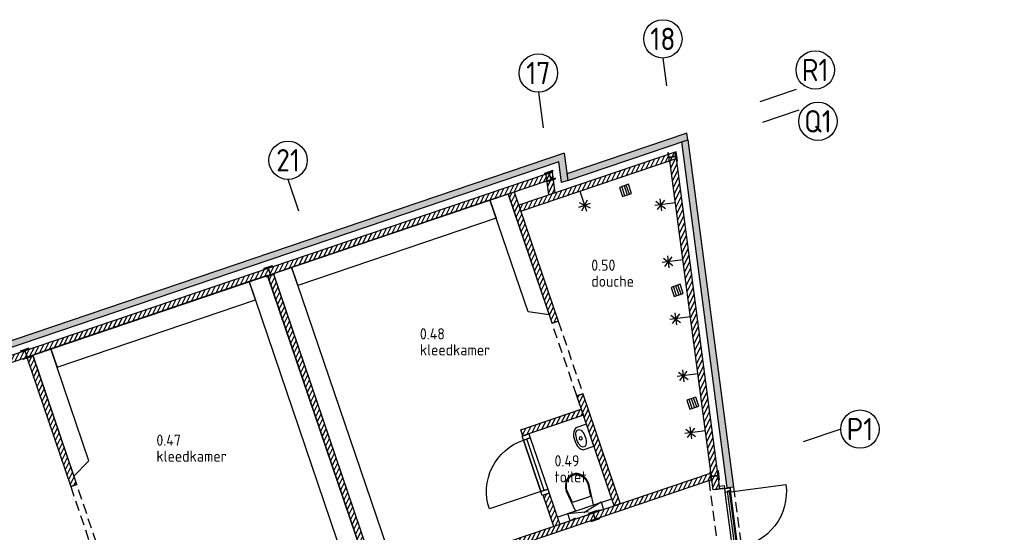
# Model space of a CAD drawing. Header units: millimetres. Extents: x -11937 to 214890, y -181324 to 108665.
# Tile 30 of 47: x 87044 to 102439, y -102125 to -94101. Entities that reach past the tile are written whole.
import ezdxf
from ezdxf.enums import TextEntityAlignment as Align
from ezdxf.xclip import XClip

# ---------------------------------------------------------------- set-up
doc = ezdxf.new("R2010")
doc.units = ezdxf.units.MM
doc.header["$LTSCALE"] = 100
doc.header["$XCLIPFRAME"] = 2
doc.linetypes.add('082403 X-ref$0$DASHDOT2', pattern=[12.7, 6.35, -3.175, 0, -3.175])
doc.linetypes.add('082403 X-ref$0$HIDDEN2', pattern=[4.7625, 3.175, -1.5875])
for name, color, linetype in [('082403 X-ref$0$bib', 253, 'Continuous'), ('082403 X-ref$0$BiKoz-Draai-Az', 253, 'Continuous'), ('082403 X-ref$0$BiKoz-Hout-Az', 253, 'Continuous'), ('082403 X-ref$0$BiKoz-Hout-Drs', 253, 'Continuous'), ('082403 X-ref$0$BiWand-Bakst-Drs', 253, 'Continuous'), ('082403 X-ref$0$BuKoz-Alum-Az', 253, 'Continuous'), ('082403 X-ref$0$BuKoz-Alum-Drs', 253, 'Continuous'), ('082403 X-ref$0$BuKoz-Glas-Drs', 253, 'Continuous'), ('082403 X-ref$0$BuWand-Alg-Arc', 253, 'Continuous'), ('082403 X-ref$0$BuWand-Bakst-Drs', 253, 'Continuous'), ('082403 X-ref$0$BuWand-Hout-Drs', 253, 'Continuous'), ('082403 X-ref$0$Construct-Staal-Drs', 253, 'Continuous'), ('082403 X-ref$0$Inricht-Alg-Az', 253, 'Continuous'), ('082403 X-ref$0$InrSanit-Alg-Az', 253, 'Continuous'), ('082403 X-ref$0$MTXT25-1', 253, 'Continuous'), ('082403 X-ref$0$MTXT35-1', 253, 'Continuous'), ('082403 X-ref$0$nieuw uitzet', 253, 'Continuous'), ('082403 X-ref$0$Sanitair-Alg-Az', 253, 'Continuous'), ('082403 X-ref$0$Sanitair-Alg-Drs', 253, 'Continuous'), ('082403 X-ref$0$Stramien-Alg-Az', 9, '082403 X-ref$0$DASHDOT2'), ('082403 X-ref$0$Stramien-Alg-Drs', 8, 'Continuous'), ('082403 X-ref$0$Stramien-Alg-Txt', 253, 'Continuous'), ('082403 X-ref$0$VloerAfw-Hard-Az', 253, 'Continuous')]:
    doc.layers.add(name, color=color, linetype=linetype)
doc.styles.add('082403 X-ref$0$BOS', font='isocp.shx')
doc.styles.add('082403 X-ref$0$Standard', font='isocp.shx')

# ---------------------------------------------------------------- blocks, each defined once
blk = doc.blocks.new('082403 X-ref$0$binkozdeur984')
at = {"layer": '082403 X-ref$0$BiKoz-Draai-Az'}
blk.add_lwpolyline([(917, 0), (67, 0), (67, -850, 0.414214)], format="xyb", close=True, dxfattribs=at)
at = {"layer": '082403 X-ref$0$BiKoz-Hout-Az'}
blk.add_line((67, 57), (917, 57), dxfattribs=at)
blk.add_lwpolyline([(67, 0), (917, 0), (917, 114), (67, 114)], close=True, dxfattribs=at)
at = {"layer": '082403 X-ref$0$BiKoz-Hout-Drs'}
for points in [[(0, 0), (67, 0), (67, 114), (0, 114)], [(917, 0), (984, 0), (984, 114), (917, 114)]]:
    blk.add_lwpolyline(points, close=True, dxfattribs=at)
blk = doc.blocks.new('082403 X-ref$0$toilethangend met reservoir')
at = {"layer": '082403 X-ref$0$BiKoz-Hout-Drs'}
blk.add_line((120, -175), (120, 725), dxfattribs=at)
at = {"layer": '082403 X-ref$0$Sanitair-Alg-Az', "linetype": '082403 X-ref$0$HIDDEN2'}
for p, q in [((120, 0), (0, 550)), ((120, 550), (0, 0))]:
    blk.add_line(p, q, dxfattribs=at)
blk.add_lwpolyline([(120, 550), (0, 550), (0, 0), (120, 0)], close=True, dxfattribs=at)
at = {"layer": '082403 X-ref$0$Sanitair-Alg-Az'}
blk.add_lwpolyline([(120, 424), (460, 460, -0.08399), (546, 445, -0.091257), (616, 406, -0.103849), (664, 344, -0.114925), (680, 275, -0.114925), (664, 206, -0.103849), (616, 144, -0.091257), (546, 105, -0.08399), (460, 90), (120, 126)], format="xyb", dxfattribs=at)
blk.add_lwpolyline([(462, 105, 0.081247), (541, 119, 0.091257), (606, 156, 0.103849), (650, 212, 0.114925), (665, 275, 0.114925), (650, 338, 0.103849), (606, 394, 0.091257), (541, 431, 0.081247), (462, 445), (260, 424), (260, 126)], format="xyb", close=True, dxfattribs=at)
blk = doc.blocks.new('082403 X-ref$0$douche-kop')
at = {"layer": '082403 X-ref$0$Sanitair-Alg-Drs'}
for p, q in [((0, 0), (329, 0)), ((301, -67), (167, 67)), ((167, -67), (301, 67)), ((234, -95), (234, 95))]:
    blk.add_line(p, q, dxfattribs=at)
blk = doc.blocks.new('082403 X-ref$0$_HEA140')
at = {"layer": '082403 X-ref$0$Construct-Staal-Drs'}
blk.add_lwpolyline([(-70, -66.5), (70, -66.5), (70, -58), (14.75, -58, -0.41421356), (2.75, -46), (2.75, 46, -0.41421356), (14.75, 58), (70, 58), (70, 66.5), (-70, 66.5), (-70, 58), (-14.75, 58, -0.41421356), (-2.75, 46), (-2.75, -46, -0.41421356), (-14.75, -58), (-70, -58)], format="xyb", close=True, dxfattribs=at)
blk = doc.blocks.new('082403 X-ref$0$schrobput')
at = {"layer": '082403 X-ref$0$VloerAfw-Hard-Az'}
for p, q in [((-37.5, -75), (-37.5, 75)), ((0, 75), (0, -75)), ((37.5, -75), (37.5, 75))]:
    blk.add_line(p, q, dxfattribs=at)
blk.add_lwpolyline([(-75, -75), (75, -75), (75, 75), (-75, 75)], close=True, dxfattribs=at)
blk = doc.blocks.new('082403 X-ref$0$kozgymdeurraamreglit')
at = {"layer": '082403 X-ref$0$BiKoz-Draai-Az'}
blk.add_lwpolyline([(26, -607), (26, -1480), (899, -1480, 0.414214)], format="xyb", close=True, dxfattribs=at)
at = {"layer": '082403 X-ref$0$BuKoz-Alum-Az'}
for p, q in [((-64, -512), (-64, -42)), ((26, -542), (26, -12)), ((-57, -607), (-57, -1480)), ((26, -607), (26, -1480))]:
    blk.add_line(p, q, dxfattribs=at)
at = {"layer": '082403 X-ref$0$BuKoz-Alum-Drs'}
for points in [[(-59, -42), (-64, -42), (-64, 1), (-59, 1), (-59, -14), (-14, -14), (-14, -42), (-34, -42), (-34, -27), (-59, -27)], [(-7, 51), (-21, 51), (-21, 51), (-55, 51), (-55, -10), (24, -10), (24, 51), (1, 51), (1, 51)], [(-61, -40), (-62, -40), (-62, -1), (-61, -1), (-61, -16), (-16, -16), (-16, -40), (-32, -40), (-32, -25), (-61, -25)], [(-59, -512), (-64, -512), (-64, -555), (-59, -555), (-59, -540), (-14, -540), (-14, -512), (-34, -512), (-34, -527), (-59, -527)], [(-61, -514), (-62, -514), (-62, -553), (-61, -553), (-61, -538), (-16, -538), (-16, -514), (-32, -514), (-32, -529), (-61, -529)], [(-7, -590), (-21, -590), (-21, -605), (-55, -605), (-55, -544), (24, -544), (24, -605), (8, -605), (8, -590)], [(-7, -1497), (-21, -1497), (-21, -1482), (-55, -1482), (-55, -1543), (24, -1543), (24, -1482), (8, -1482), (8, -1497)]]:
    blk.add_lwpolyline(points, close=True, dxfattribs=at)
for points in [[(-7, 53), (-19, 53), (-19, 53), (-57, 53), (-57, -12), (26, -12), (26, 53), (-1, 53), (-1, 53), (-7, 53)], [(-7, -592), (-19, -592), (-19, -607), (-57, -607), (-57, -542), (26, -542), (26, -607), (6, -607), (6, -592), (-7, -592)], [(-7, -1495), (-19, -1495), (-19, -1480), (-57, -1480), (-57, -1545), (26, -1545), (26, -1480), (6, -1480), (6, -1495), (-7, -1495)]]:
    blk.add_lwpolyline(points, dxfattribs=at)
at = {"layer": '082403 X-ref$0$BuKoz-Glas-Drs'}
for points in [[(-52, 55), (-52, 53), (-202, 53), (-202, 55)], [(-62, 55), (-137, 55), (-137, 100), (-62, 100)], [(-34, -27), (-34, -527), (-59, -527), (-59, -27)], [(-19, -592), (-19, -1495), (6, -1495), (6, -592)], [(-52, -1547), (-52, -1545), (-202, -1545), (-202, -1547)], [(-62, -1547), (-137, -1547), (-137, -1592), (-62, -1592)]]:
    blk.add_lwpolyline(points, close=True, dxfattribs=at)
at = {"layer": '082403 X-ref$0$BuWand-Alg-Arc'}
blk.add_line((26, 53), (26, -1545), dxfattribs=at)
blk = doc.blocks.new('082403 X-ref$0$fontein 1')
at = {"layer": '082403 X-ref$0$InrSanit-Alg-Az'}
blk.add_lwpolyline([(-66, -250, -0.243912), (-180, -175), (-180, 0), (180, 0), (180, -175, -0.243912), (66, -250, -0.070769)], format="xyb", close=True, dxfattribs=at)
blk.add_lwpolyline([(-140, -136), (-142, -150), (-140, -164), (-132, -177), (-120, -190), (-103, -200), (-103, -200), (-82, -208), (-57, -214), (-29, -218), (0, -219), (29, -218), (57, -214), (82, -208), (103, -200), (120, -190), (132, -177), (140, -164), (142, -150), (140, -136), (132, -123), (120, -110), (103, -100), (82, -92), (57, -86), (29, -82), (0, -81), (-29, -82), (-57, -86), (-82, -92), (-103, -100), (-120, -110), (-132, -123)], close=True, dxfattribs=at)
blk.add_circle((0, -155), 25, dxfattribs=at)
blk = doc.blocks.new('082403 X-ref$0$ruimtenummer met m2_1')
at = {"layer": '082403 X-ref$0$MTXT25-1', "style": '082403 X-ref$0$BOS'}
blk.add_attdef('OPPERVLAKTE', (0, 498), '', height=250, dxfattribs=at)
at = {"layer": '082403 X-ref$0$MTXT35-1', "style": '082403 X-ref$0$BOS'}
for tag, p in [('RUIMTENUMMER', (-8, 1448)), ('RUIMTENAAM', (-8, 948))]:
    blk.add_attdef(tag, p, '', height=350, dxfattribs=at)
blk = doc.blocks.new('*U87')
at = {"layer": '082403 X-ref$0$Construct-Staal-Drs'}
blk.add_lwpolyline([(-70, -66.5), (70, -66.5), (70, -58), (14.75, -58, -0.41421356), (2.75, -46), (2.75, 46, -0.41421356), (14.75, 58), (70, 58), (70, 66.5), (-70, 66.5), (-70, 58), (-14.75, 58, -0.41421356), (-2.75, 46), (-2.75, -46, -0.41421356), (-14.75, -58), (-70, -58)], format="xyb", close=True, dxfattribs=at)
blk = doc.blocks.new('082403 X-ref')
at = {"layer": '082403 X-ref$0$BuWand-Alg-Arc'}
for points in [[(46154, 76998), (46167, 76897), (48044, 77534), (48031, 77635)], [(48661, 72082), (48760, 72095), (48044, 77534), (47948, 77501)], [(46027, 77189), (46111, 77321), (24352, 69935), (24385, 69841)], [(46027, 77189), (46111, 77321), (46167, 76897), (46070, 76864)]]:
    blk.add_hatch(color=256, dxfattribs=at).paths.add_polyline_path(points)
h = blk.add_hatch(dxfattribs=at)
h.set_pattern_fill('ANSI31', color=256, scale=18, angle=18.75, style=0)
h.paths.add_polyline_path([(45432, 76415), (45400, 76510), (47848, 77341), (47861, 77240)])
h = blk.add_hatch(dxfattribs=at)
h.set_pattern_fill('ANSI31', color=256, scale=18, angle=18.75, style=0)
h.paths.add_polyline_path([(48443, 72054), (48542, 72067), (47861, 77240), (47765, 77207)])
h = blk.add_hatch(dxfattribs=at)
h.set_pattern_fill('ANSI31', color=256, scale=18, style=0)
h.set_pattern_definition([(63.75, (17820.097, 3764.48), (-51.256277, 25.2768), [])])
h.paths.add_polyline_path([(35434, 73359), (35402, 73454), (45827, 76993), (45840, 76892)])
h = blk.add_hatch(dxfattribs=at)
h.set_pattern_fill('ANSI31', color=256, scale=18, angle=18.75, style=0)
h.paths.add_polyline_path([(45869, 76669), (45966, 76702), (45923, 77025), (45827, 76993)])
h = blk.add_hatch(dxfattribs=at)
h.set_pattern_fill('ANSI31', color=256, scale=18, angle=18.75, style=0)
h.paths.add_polyline_path([(45330, 76718), (45235, 76686), (45923, 74660), (46018, 74692)])
h = blk.add_hatch(dxfattribs=at)
h.set_pattern_fill('ANSI31', color=256, scale=18, angle=18.75, style=0)
h.paths.add_polyline_path([(41570, 75428), (41475, 75396), (43123, 70541), (43218, 70573)])
h = blk.add_hatch(dxfattribs=at)
h.set_pattern_fill('ANSI31', color=256, scale=18, angle=18.75, style=0)
h.paths.add_polyline_path([(37802, 74163), (37707, 74131), (38395, 72104), (38489, 72136)])
h = blk.add_hatch(dxfattribs=at)
h.set_pattern_fill('ANSI31', color=256, scale=18, angle=18.75, style=0)
h.paths.add_polyline_path([(46403, 73555), (46309, 73523), (46894, 71800), (46988, 71832)])
h = blk.add_hatch(dxfattribs=at)
h.set_pattern_fill('ANSI31', color=256, scale=18, angle=18.75, style=0)
h.paths.add_polyline_path([(46379, 73315), (46411, 73220), (45464, 72899), (45432, 72994)])
h = blk.add_hatch(dxfattribs=at)
h.set_pattern_fill('ANSI31', color=256, scale=18, angle=18.75, style=0)
h.paths.add_polyline_path([(46574, 71692), (44932, 71134), (44964, 71039), (46588, 71590)])
h.paths.add_polyline_path([(48393, 72309), (46574, 71692), (46588, 71590), (48406, 72208)])
h = blk.add_hatch(dxfattribs=at)
h.set_pattern_fill('ANSI31', color=256, scale=18, angle=18.75, style=0)
h.paths.add_polyline_path([(46041, 71511), (45947, 71478), (45781, 71967), (45875, 71999)])
at = {"layer": '082403 X-ref$0$BiWand-Bakst-Drs'}
for points in [[(46018, 74692), (45923, 74660), (45235, 76686), (45330, 76718)], [(43123, 70541), (43218, 70573), (41570, 75428), (41475, 75396)], [(38395, 72104), (38489, 72136), (37802, 74163), (37707, 74131)], [(46988, 71832), (46894, 71800), (46309, 73523), (46403, 73555)], [(46411, 73220), (45464, 72899), (45432, 72994), (46379, 73315)], [(44932, 71134), (44964, 71039), (48422, 72213), (48409, 72314)], [(46041, 71511), (45947, 71478), (45781, 71967), (45875, 71999)]]:
    blk.add_lwpolyline(points, close=True, dxfattribs=at)
at = {"layer": '082403 X-ref$0$BiWand-Bakst-Drs', "linetype": '082403 X-ref$0$HIDDEN2', "ltscale": 0.5}
for points in [[(46403, 73555), (46309, 73523), (45923, 74660), (46018, 74692)], [(38780, 70968), (38875, 71000), (38489, 72136), (38395, 72104)]]:
    blk.add_lwpolyline(points, close=True, dxfattribs=at)
at = {"layer": '082403 X-ref$0$BuWand-Bakst-Drs'}
for points in [[(48044, 77534), (48031, 77635), (46154, 76998), (46167, 76897)], [(47948, 77501), (48044, 77534), (48760, 72095), (48661, 72082)], [(47861, 77240), (47848, 77341), (45400, 76510), (45432, 76415)], [(47765, 77207), (47861, 77240), (48542, 72067), (48443, 72054)], [(35434, 73359), (45840, 76892), (45827, 76993), (35402, 73454)], [(45827, 76993), (45923, 77025), (45966, 76702), (45869, 76669)]]:
    blk.add_lwpolyline(points, close=True, dxfattribs=at)
blk.add_lwpolyline([(46111, 77321), (46111, 77321), (46167, 76897), (46070, 76864), (46027, 77189), (24385, 69841)], dxfattribs=at)
at = {"layer": '082403 X-ref$0$BuWand-Hout-Drs'}
blk.add_line((46111, 77321), (24352, 69935), dxfattribs=at)
at = {"layer": '082403 X-ref$0$Inricht-Alg-Az'}
for points in [[(45235, 76686), (45878, 74792), (45546, 74838), (44951, 76590)], [(45047, 76306), (41946, 75253), (41850, 75537), (44951, 76590)], [(41850, 75537), (43508, 70651), (43224, 70554), (41566, 75440)], [(38182, 73975), (41283, 75028), (41187, 75312), (38086, 74259)], [(41187, 75312), (42845, 70426), (43130, 70522), (41471, 75408)], [(37802, 74163), (38444, 72269), (38680, 72507), (38086, 74259)]]:
    blk.add_lwpolyline(points, close=True, dxfattribs=at)
at = {"layer": '082403 X-ref$0$nieuw uitzet', "linetype": '082403 X-ref$0$HIDDEN2', "ltscale": 0.5}
for p, q in [((48374, 72197), (48602, 70459)), ((48760, 72095), (52993, 39945))]:
    blk.add_line(p, q, dxfattribs=at)
at = {"layer": '082403 X-ref$0$Stramien-Alg-Az'}
for p, q in [((47654, 78812), (47711, 78377)), ((45707, 78277), (45781, 77719)), ((49736, 78320), (49170, 78127)), ((49779, 77996), (49211, 77804)), ((41962, 76417), (41794, 76912)), ((50436, 73003), (49848, 72803))]:
    blk.add_line(p, q, dxfattribs=at)
at = {"layer": '082403 X-ref$0$Stramien-Alg-Drs'}
for centre in [(47654, 79112), (45707, 78577), (50036, 78625), (50079, 77822), (41794, 77212), (50736, 73003)]:
    blk.add_circle(centre, 300, dxfattribs=at)
at = {"layer": '082403 X-ref$0$bib'}
for name, p, rotation in [('082403 X-ref$0$_HEA140', (47807, 77266), 97.5000000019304), ('*U87', (45889, 76964), 198.7500000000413), ('082403 X-ref$0$schrobput', (47071, 76740), 18.74999999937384), ('082403 X-ref$0$douche-kop', (46356, 76729), 288.7499999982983), ('082403 X-ref$0$douche-kop', (47852, 76545), 187.4999999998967), ('082403 X-ref$0$douche-kop', (47969, 75653), 187.4999999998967), ('*U87', (41501, 75475), 198.7500000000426), ('082403 X-ref$0$schrobput', (47878, 75175), 18.74999999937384), ('082403 X-ref$0$douche-kop', (48087, 74761), 187.4999999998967), ('*U87', (37695, 74183), 198.7500000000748), ('082403 X-ref$0$douche-kop', (48204, 73868), 187.4999999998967), ('082403 X-ref$0$schrobput', (48123, 73409), 18.74999999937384), ('082403 X-ref$0$douche-kop', (48322, 72976), 187.4999999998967), ('082403 X-ref$0$_HEA140', (48465, 72271), 97.5000000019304), ('*U87', (46580, 71644), 198.750000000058)]:
    blk.add_blockref(name, p, dxfattribs=dict(at, rotation=rotation))
ref = blk.add_blockref('082403 X-ref$0$ruimtenummer met m2_1', (46539, 74758), dxfattribs=dict(at, xscale=0.5, yscale=0.5, zscale=0.5))
ref.add_attrib('RUIMTENUMMER', '0.50', (46535, 75482), dxfattribs={"layer": '082403 X-ref$0$MTXT35-1', "height": 175, "style": '082403 X-ref$0$BOS'})
ref.add_attrib('RUIMTENAAM', 'douche', (46535, 75232), dxfattribs={"layer": '082403 X-ref$0$MTXT35-1', "height": 175, "style": '082403 X-ref$0$BOS'})
ref = blk.add_blockref('082403 X-ref$0$ruimtenummer met m2_1', (43859, 73683), dxfattribs=dict(at, xscale=0.5, yscale=0.5, zscale=0.5))
ref.add_attrib('RUIMTENUMMER', '0.48', (43855, 74407), dxfattribs={"layer": '082403 X-ref$0$MTXT35-1', "height": 175, "style": '082403 X-ref$0$BOS'})
ref.add_attrib('RUIMTENAAM', 'kleedkamer', (43855, 74157), dxfattribs={"layer": '082403 X-ref$0$MTXT35-1', "height": 175, "style": '082403 X-ref$0$BOS'})
at = {"layer": '082403 X-ref$0$bib', "xscale": -1}
for name, p, rotation in [('082403 X-ref$0$fontein 1', (46517, 72908), 288.7499999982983), ('082403 X-ref$0$binkozdeur984', (45768, 71963), 288.7499999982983), ('082403 X-ref$0$toilethangend met reservoir', (46207, 71567), 288.7499999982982)]:
    blk.add_blockref(name, p, dxfattribs=dict(at, rotation=rotation))
at = {"layer": '082403 X-ref$0$bib'}
ref = blk.add_blockref('082403 X-ref$0$ruimtenummer met m2_1', (39738, 72019), dxfattribs=dict(at, xscale=0.5, yscale=0.5, zscale=0.5))
ref.add_attrib('RUIMTENUMMER', '0.47', (39735, 72743), dxfattribs={"layer": '082403 X-ref$0$MTXT35-1', "height": 175, "style": '082403 X-ref$0$BOS'})
ref.add_attrib('RUIMTENAAM', 'kleedkamer', (39735, 72493), dxfattribs={"layer": '082403 X-ref$0$MTXT35-1', "height": 175, "style": '082403 X-ref$0$BOS'})
ref = blk.add_blockref('082403 X-ref$0$ruimtenummer met m2_1', (45964, 71695), dxfattribs=dict(at, xscale=0.5, yscale=0.5, zscale=0.5))
ref.add_attrib('RUIMTENUMMER', '0.49', (45960, 72419), dxfattribs={"layer": '082403 X-ref$0$MTXT35-1', "height": 175, "style": '082403 X-ref$0$BOS'})
ref.add_attrib('RUIMTENAAM', 'toilet', (45960, 72169), dxfattribs={"layer": '082403 X-ref$0$MTXT35-1', "height": 175, "style": '082403 X-ref$0$BOS'})
at = {"layer": '082403 X-ref$0$BuWand-Alg-Arc', "xscale": -1, "rotation": 187.4999999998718}
blk.add_blockref('082403 X-ref$0$kozgymdeurraamreglit', (48880, 70551), dxfattribs=at)
at = {"layer": '082403 X-ref$0$Stramien-Alg-Txt', "style": '082403 X-ref$0$Standard'}
for s, p in [('18', (47654, 79112)), ('R1', (50036, 78625)), ('17', (45707, 78577)), ('Q1', (50079, 77822)), ('21', (41794, 77212)), ('P1', (50736, 73003))]:
    blk.add_text(s, height=350, dxfattribs=at).set_placement(p, align=Align.MIDDLE)

msp = doc.modelspace()

# ---------------------------------------------------------------- block references
ref = msp.add_blockref('082403 X-ref', (49446, -173513))
XClip(ref).set_block_clipping_path([(-24555.726573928, -7811.8301967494), (165444.273426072, 82188.1698032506)])

doc.saveas('drawing.dxf')
